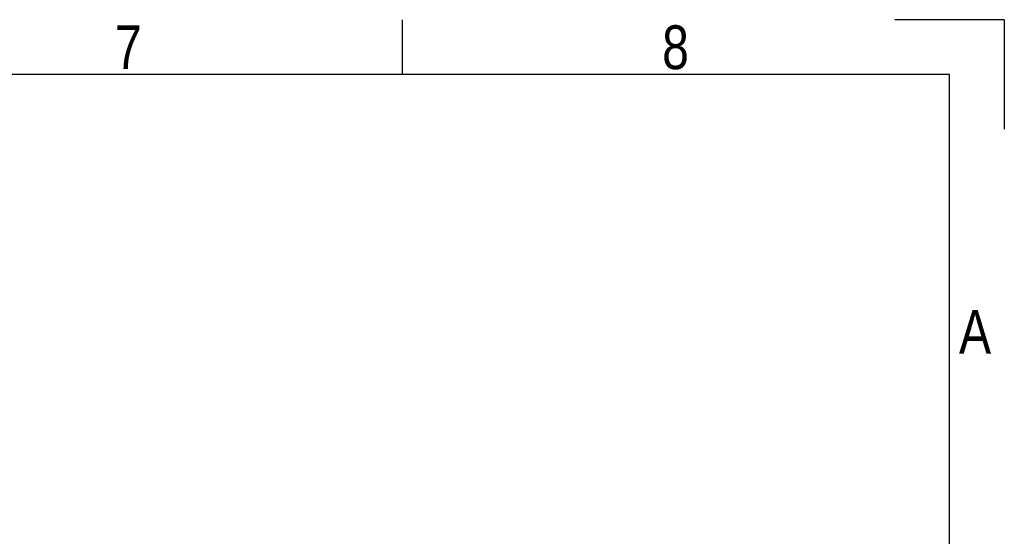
# Model space of a CAD drawing. Header units: millimetres. Extents: x 0 to 420, y 0 to 297.
# Tile 105 of 105: x 327 to 420, y 248 to 297. Entities that reach past the tile are written whole.
import ezdxf

# ---------------------------------------------------------------- set-up
doc = ezdxf.new("R2010")
doc.units = ezdxf.units.MM
doc.layers.add('CARTIGLIO', color=140, linetype='Continuous')
doc.styles.add('SLDTEXTSTYLE2', font='TXT', dxfattribs={"width": 0.821468})

msp = doc.modelspace()

# ---------------------------------------------------------------- linework, layer by layer
at = {"layer": 'CARTIGLIO', "linetype": 'Continuous'}
for p, q in [((363.08524, 291.82257), (363.08524, 296.99679)), ((420.00161, 296.99679), (409.65318, 296.99679)), ((420.00161, 296.99679), (420.00161, 286.64835)), ((414.8274, 291.82257), (5.18012, 291.82257)), ((414.8274, 5.171), (414.8274, 291.82257))]:
    msp.add_line(p, q, dxfattribs=at)

# ---------------------------------------------------------------- texts
at = {"layer": 'CARTIGLIO', "char_height": 4.13937, "attachment_point": 2, "style": 'SLDTEXTSTYLE2'}
for s, insert in [('7', (337.1705, 296.46286)), ('8', (388.91266, 296.46286)), ('A', (417.23535, 269.55693))]:
    msp.add_mtext(s, dxfattribs=dict(at, insert=insert))

doc.saveas('drawing.dxf')
